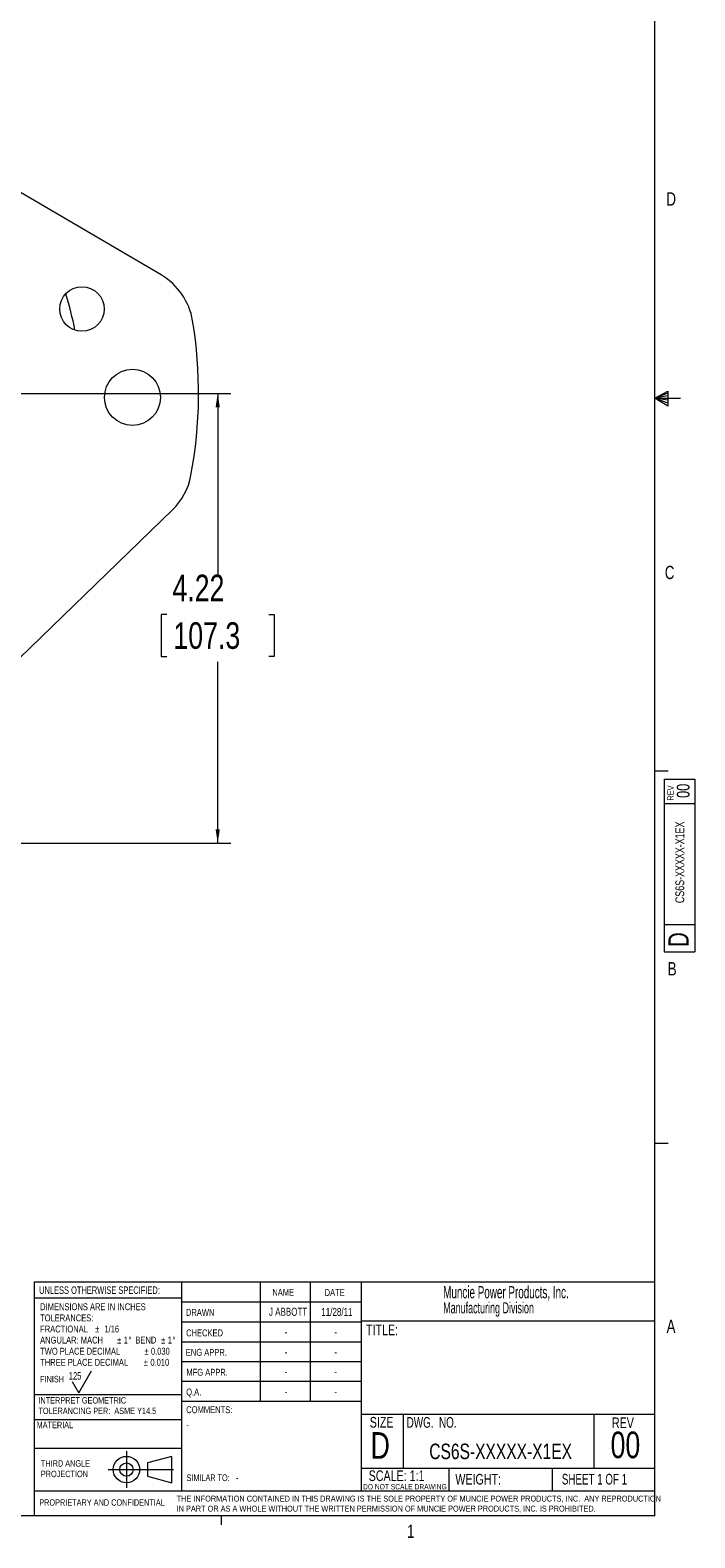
# Model space of a CAD drawing. Header units: inches. Extents: x 0.3 to 33.9, y 0.2 to 21.7.
# Tile 19 of 20: x 27.7 to 33.9, y 0.2 to 14.4. Entities that reach past the tile are written whole.
import ezdxf

# ---------------------------------------------------------------- set-up
doc = ezdxf.new("R2010")
doc.units = ezdxf.units.IN
doc.header["$MEASUREMENT"] = 0
doc.header["$PDSIZE"] = -1
doc.linetypes.add('CENTERX2', pattern=[0.8, 0.5, -0.1, 0.1, -0.1])
doc.layers.add('BORDER', color=7, linetype='Continuous', lineweight=15)
doc.layers.add('SLD-0', color=7, linetype='Continuous', lineweight=15)
doc.styles.add('SLDTEXTSTYLE0', font='TXT', dxfattribs={"width": 0.75})
doc.styles.add('SLDTEXTSTYLE1', font='TXT', dxfattribs={"width": 0.605})
doc.styles.add('SLDTEXTSTYLE2', font='TXT', dxfattribs={"width": 0.694444})
doc.styles.add('SLDTEXTSTYLE3', font='TXT', dxfattribs={"width": 0.6875})
doc.dimstyles.new('SLDDIMSTYLE0', dxfattribs={"dimtxt": 0.25, "dimasz": 0.13, "dimexe": 0, "dimexo": 0.0625, "dimgap": 0.0625, "dimtad": 0, "dimtih": 1, "dimtoh": 1, "dimdec": 4, "dimrnd": 1e-09, "dimzin": 12, "dimdsep": 46, "dimtxsty": 'SLDTEXTSTYLE0', "dimsah": 1, "dimcen": 0.09, "dimadec": 0, "dimazin": 3, "dimtfac": 1, "dimtdec": 4, "dimtofl": 0, "dimtmove": 0, "dimatfit": 3, "dimfxl": 1, "dimfrac": 2, "dimtolj": 1, "dimtzin": 12, "dimarcsym": 0})

# ---------------------------------------------------------------- blocks, each defined once
blk = doc.blocks.new('Block1')
at = {"layer": 'SLD-0', "color": 1, "linetype": 'CENTERX2'}
for p, q in [((3.162, 0.867), (3.162, 0.522)), ((2.989, 0.695), (3.334, 0.695))]:
    blk.add_line(p, q, dxfattribs=at)
at = {"layer": 'SLD-0', "color": 1}
for p, q in [((3.589, 0.818), (3.359, 0.758)), ((3.359, 0.758), (3.359, 0.632)), ((3.589, 0.571), (3.589, 0.818)), ((3.334, 0.695), (3.604, 0.695)), ((3.359, 0.632), (3.589, 0.571))]:
    blk.add_line(p, q, dxfattribs=at)
for radius in [0.124, 0.0629]:
    blk.add_circle((3.162, 0.695), radius, dxfattribs=at)
blk = doc.blocks.new('SW_NOTE_0')
at = {"layer": 'SLD-0', "color": 0, "char_height": 0.06, "attachment_point": 1, "style": 'SLDTEXTSTYLE0'}
for s, insert in [('THIRD ANGLE', (0, 0.077)), ('PROJECTION', (0, -0.022))]:
    blk.add_mtext(s, dxfattribs=dict(at, insert=insert))
blk = doc.blocks.new('SW_NOTE_1')
at = {"layer": 'SLD-0', "color": 0, "char_height": 0.055, "attachment_point": 1, "style": 'SLDTEXTSTYLE0'}
for s, insert in [('THE INFORMATION CONTAINED IN THIS DRAWING IS THE SOLE PROPERTY OF MUNCIE POWER PRODUCTS, INC.  ANY REPRODUCTION', (0, 0.071)), ('IN PART OR AS A WHOLE WITHOUT THE WRITTEN PERMISSION OF MUNCIE POWER PRODUCTS, INC. IS PROHIBITED.', (0, -0.023))]:
    blk.add_mtext(s, dxfattribs=dict(at, insert=insert))
blk = doc.blocks.new('SW_NOTE_2')
at = {"layer": 'SLD-0', "color": 0, "char_height": 0.065, "attachment_point": 1, "style": 'SLDTEXTSTYLE0'}
for s, insert in [('DIMENSIONS ARE IN INCHES', (0, 0.084)), ('TOLERANCES:', (0, -0.021)), ('FRACTIONAL', (0, -0.125)), ('%%p', (0.518, -0.125)), ('1/16', (0.604, -0.125)), ('ANGULAR: MACH', (0, -0.229)), ('%%p', (0.723, -0.229)), ('1', (0.785, -0.229)), ('%%d', (0.829, -0.229)), ('BEND', (0.895, -0.229)), ('%%p', (1.137, -0.229)), ('1', (1.199, -0.229)), ('%%d', (1.243, -0.229)), ('TWO PLACE DECIMAL', (0, -0.334)), ('%%p', (0.979, -0.334)), ('0.030', (1.041, -0.334)), ('THREE PLACE DECIMAL', (0, -0.438)), ('%%p', (0.974, -0.438)), ('0.010', (1.036, -0.438))]:
    blk.add_mtext(s, dxfattribs=dict(at, insert=insert))
blk = doc.blocks.new('SW_NOTE_3')
at = {"layer": 'SLD-0', "color": 0, "char_height": 0.06, "attachment_point": 1, "style": 'SLDTEXTSTYLE0'}
for s, insert in [('INTERPRET GEOMETRIC', (0, 0.077)), ('TOLERANCING PER:  ASME Y14.5', (0, -0.022))]:
    blk.add_mtext(s, dxfattribs=dict(at, insert=insert))
blk = doc.blocks.new('SW_NOTE_4')
at = {"layer": 'SLD-0', "color": 0, "attachment_point": 1, "style": 'SLDTEXTSTYLE1'}
for s, insert, char_height in [('Muncie Power Products, Inc.', (0, 0.147), 0.11458), ('Manufacturing Division', (0, -0.005), 0.10417)]:
    blk.add_mtext(s, dxfattribs=dict(at, insert=insert, char_height=char_height))
blk = doc.blocks.new('*D15')
at = {"layer": 'SLD-0'}
for p, q in [((26.117, 10.956), (29.541, 10.956)), ((29.416, 10.956), (29.416, 9.254)), ((28.937, 8.88), (28.886, 8.88)), ((28.886, 8.88), (28.886, 8.483)), ((29.895, 8.88), (29.946, 8.88)), ((29.946, 8.88), (29.946, 8.483)), ((28.886, 8.483), (28.937, 8.483)), ((29.416, 6.731), (29.416, 8.433)), ((29.946, 8.483), (29.895, 8.483)), ((25.664, 6.731), (29.541, 6.731))]:
    blk.add_line(p, q, dxfattribs=at)
for points in [[(29.416, 10.956), (29.396, 10.826), (29.436, 10.826)], [(29.416, 6.731), (29.436, 6.861), (29.396, 6.861)]]:
    blk.add_solid(points, dxfattribs=at)
at = {"layer": 'SLD-0', "char_height": 0.25, "attachment_point": 1, "style": 'SLDTEXTSTYLE0'}
for s, insert in [('4.22', (28.991, 9.253, -1.494)), ('107.3', (29, 8.806, -1.494))]:
    blk.add_mtext(s, dxfattribs=dict(at, insert=insert))

msp = doc.modelspace()

# ---------------------------------------------------------------- linework, layer by layer
at = {"color": 7, "linetype": 'Continuous', "lineweight": 15}
for p, q in [((28.88444, 12.06839), (24.70224, 14.51231)), ((26.59555, 7.54299), (28.98853, 9.85853))]:
    msp.add_line(p, q, dxfattribs=at)
for centre, radius in [((28.14035, 11.74859), 0.2085), ((28.61533, 10.91859), 0.2635)]:
    msp.add_circle(centre, radius, dxfattribs=at)
for centre, radius, start, end in [((28.57507, 11.53897), 0.61319, 9.40208, 59.699548), ((25.05303, 10.95577), 3.08, 11.135074, 17.669617), ((25.05303, 10.95577), 4.18319, 349.40208, 9.40208), ((28.56213, 10.29919), 0.61319, 314.0578, 349.40208)]:
    msp.add_arc(centre, radius, start, end, dxfattribs=at)
at = {"layer": 'BORDER'}
for p, q in [((27.6942, 0.6448), (27.6942, 2.60915)), ((27.6942, 2.60915), (33.52288, 2.60915)), ((29.07565, 2.60915), (29.07565, 0.6448)), ((29.81658, 2.60915), (29.81658, 1.48415)), ((30.28511, 2.60915), (30.28511, 1.48415)), ((30.76416, 2.60915), (30.76416, 0.6448)), ((29.07565, 2.45481), (27.6942, 2.45481)), ((29.07565, 2.42165), (30.76416, 2.42165)), ((29.07565, 2.23415), (30.76416, 2.23415)), ((30.76416, 2.242), (33.52288, 2.242)), ((29.07565, 2.04665), (30.76416, 2.04665)), ((30.76416, 1.85915), (29.07565, 1.85915)), ((28.11103, 1.56667), (28.23103, 1.77452)), ((28.11103, 1.56667), (28.05103, 1.67059)), ((30.76416, 1.67165), (29.07565, 1.67165)), ((27.6942, 1.54993), (29.07565, 1.54993)), ((30.76416, 1.48415), (29.07259, 1.48415)), ((27.6942, 1.31731), (29.07565, 1.31731)), ((30.76416, 1.36466), (33.52288, 1.36466)), ((31.1597, 1.36466), (31.1597, 0.85768)), ((32.95094, 1.36466), (32.95094, 0.85768)), ((27.6942, 1.04731), (29.07565, 1.04731)), ((30.76416, 0.85768), (33.52288, 0.85768)), ((31.5873, 0.85768), (31.5873, 0.6448)), ((32.55921, 0.85768), (32.55921, 0.6448)), ((27.69114, 0.6448), (27.69114, 0.4106)), ((27.69114, 0.6448), (33.52288, 0.6448))]:
    msp.add_line(p, q, dxfattribs=at)
at = {"layer": 'SLD-0'}
for p, q in [((33.52288, 0.4106), (33.52288, 21.4106)), ((33.52288, 10.9106), (33.64687, 10.97614)), ((33.64687, 10.95768), (33.52288, 10.9106)), ((33.64687, 10.93372), (33.52288, 10.9106)), ((33.64687, 10.89135), (33.52288, 10.9106)), ((33.64687, 10.86464), (33.52288, 10.9106)), ((33.64687, 10.83733), (33.52288, 10.9106)), ((33.52288, 10.9106), (33.76592, 10.9106)), ((33.64687, 10.97614), (33.64687, 10.83733)), ((33.52288, 7.4106), (33.64788, 7.4106)), ((33.61007, 7.33155), (33.89987, 7.33155)), ((33.61007, 7.33155), (33.61007, 5.70895)), ((33.89987, 7.33155), (33.89987, 5.70895)), ((33.89987, 7.09941), (33.61007, 7.09941)), ((33.61007, 5.96501), (33.89987, 5.96501)), ((33.61007, 5.70895), (33.89987, 5.70895)), ((33.52288, 3.9106), (33.64788, 3.9106)), ((33.52288, 0.4106), (0.52288, 0.4106)), ((29.44788, 0.4106), (29.44788, 0.3258))]:
    msp.add_line(p, q, dxfattribs=at)
msp.add_point((29.23621, 10.95577), dxfattribs=at)

# ---------------------------------------------------------------- block references
at = {"color": 7, "linetype": 'Continuous'}
msp.add_blockref('Block1', (25.39646, 0.1508), dxfattribs=at)
at = {"layer": 'SLD-0'}
for name, p in [('SW_NOTE_4', (31.53501, 2.42217)), ('SW_NOTE_2', (27.74737, 2.32361)), ('SW_NOTE_3', (27.73135, 1.44904)), ('SW_NOTE_0', (27.7542, 0.85635)), ('SW_NOTE_1', (29.03006, 0.52905))]:
    msp.add_blockref(name, p, dxfattribs=at)

# ---------------------------------------------------------------- texts
at = {"color": 7, "linetype": 'Continuous', "lineweight": 0, "char_height": 0.125, "attachment_point": 1, "style": 'SLDTEXTSTYLE0'}
for s, insert in [('D', (33.6323, 12.84506)), ('C', (33.61746, 9.33603)), ('B', (33.64505, 5.61286)), ('A', (33.63405, 2.25433)), ('1', (31.19544, 0.32903))]:
    msp.add_mtext(s, dxfattribs=dict(at, insert=insert))
at = {"color": 7, "linetype": 'Continuous', "lineweight": 0, "rotation": 90, "style": 'SLDTEXTSTYLE0'}
for s, insert, char_height, attachment_point in [('REV', (33.64215, 7.13138), 0.06, 1), ('00', (33.72971, 7.22198), 0.12, 2), ('CS6S-XXXXX-X1EX', (33.71684, 6.55035), 0.0833333, 2), ('D', (33.65132, 5.75594), 0.19, 1)]:
    msp.add_mtext(s, dxfattribs=dict(at, insert=insert, char_height=char_height, attachment_point=attachment_point))
at = {"layer": 'BORDER', "style": 'SLDTEXTSTYLE0'}
for s, insert, char_height, attachment_point in [('125', (28.01793, 1.76076), 0.07, 1), ('00', (33.24733, 1.20242), 0.25, 2), ('CS6S-XXXXX-X1EX', (32.07491, 1.08917), 0.1458333, 2), ('-', (29.58809, 0.79987), 0.0625, 1), ('PROPRIETARY AND CONFIDENTIAL', (27.73944, 0.56619), 0.06, 1)]:
    msp.add_mtext(s, dxfattribs=dict(at, insert=insert, char_height=char_height, attachment_point=attachment_point))
at = {"layer": 'SLD-0'}
for s, insert, char_height, attachment_point, style in [('UNLESS OTHERWISE SPECIFIED:', (27.73776, 2.56602), 0.07, 1, 'SLDTEXTSTYLE0'), ('NAME', (29.92933, 2.54334), 0.065, 1, 'SLDTEXTSTYLE0'), ('DATE', (30.4211, 2.54161), 0.065, 1, 'SLDTEXTSTYLE0'), ('DRAWN', (29.11723, 2.35436), 0.065, 1, 'SLDTEXTSTYLE0'), ('J ABBOTT', (30.07753, 2.3655), 0.075, 2, 'SLDTEXTSTYLE0'), ('11/28/11', (30.5363, 2.36436), 0.075, 2, 'SLDTEXTSTYLE0'), ('CHECKED', (29.11936, 2.162), 0.065, 1, 'SLDTEXTSTYLE0'), ('-', (30.05737, 2.17686), 0.075, 2, 'SLDTEXTSTYLE0'), ('-', (30.52589, 2.17686), 0.075, 2, 'SLDTEXTSTYLE0'), ('TITLE:', (30.81002, 2.20751), 0.1, 1, 'SLDTEXTSTYLE0'), ('ENG APPR.', (29.11647, 1.97948), 0.065, 1, 'SLDTEXTSTYLE0'), ('-', (30.05737, 1.98936), 0.075, 2, 'SLDTEXTSTYLE0'), ('-', (30.52589, 1.98936), 0.075, 2, 'SLDTEXTSTYLE0'), ('FINISH', (27.74662, 1.72599), 0.06, 1, 'SLDTEXTSTYLE0'), ('MFG APPR.', (29.12142, 1.79226), 0.065, 1, 'SLDTEXTSTYLE0'), ('-', (30.05737, 1.80186), 0.075, 2, 'SLDTEXTSTYLE0'), ('-', (30.52589, 1.80186), 0.075, 2, 'SLDTEXTSTYLE0'), ('Q.A.', (29.11979, 1.60634), 0.065, 1, 'SLDTEXTSTYLE0'), ('-', (30.05737, 1.61436), 0.075, 2, 'SLDTEXTSTYLE0'), ('-', (30.52589, 1.61436), 0.075, 2, 'SLDTEXTSTYLE0'), ('COMMENTS:', (29.12067, 1.44042), 0.065, 1, 'SLDTEXTSTYLE0'), ('MATERIAL', (27.71414, 1.29434), 0.06, 1, 'SLDTEXTSTYLE0'), ('SIZE', (30.84491, 1.34), 0.1, 1, 'SLDTEXTSTYLE0'), ('DWG.  NO.', (31.19141, 1.3386), 0.1, 1, 'SLDTEXTSTYLE2'), ('REV', (33.12071, 1.33469), 0.1, 1, 'SLDTEXTSTYLE0'), ('-', (29.12088, 1.29987), 0.0625, 1, 'SLDTEXTSTYLE0'), ('D', (30.8528, 1.19694), 0.25, 1, 'SLDTEXTSTYLE0'), ('SIMILAR TO:', (29.12367, 0.79987), 0.0625, 1, 'SLDTEXTSTYLE0'), ('DO NOT SCALE DRAWING', (31.17503, 0.70917), 0.05, 2, 'SLDTEXTSTYLE0'), ('SCALE: 1:1', (30.83503, 0.8377), 0.1, 1, 'SLDTEXTSTYLE0'), ('WEIGHT:', (31.64911, 0.80482), 0.1, 1, 'SLDTEXTSTYLE0'), ('SHEET 1 OF 1', (32.65008, 0.80515), 0.1, 1, 'SLDTEXTSTYLE3')]:
    msp.add_mtext(s, dxfattribs=dict(at, insert=insert, char_height=char_height, attachment_point=attachment_point, style=style))

# ---------------------------------------------------------------- dimensions: what is measured, and where the dimension line sits
dim = msp.add_linear_dim(base=(29.41611, 6.73117), p1=(26.06678, 10.95577), p2=(25.61395, 6.73117), angle=90, dimstyle='SLDDIMSTYLE0', dxfattribs=at)
dim.commit()
dim.dimension.update_dxf_attribs({"geometry": '*D15', "text_midpoint": (29.41611, 8.84347), "dimtype": 160})

doc.saveas('drawing.dxf')
